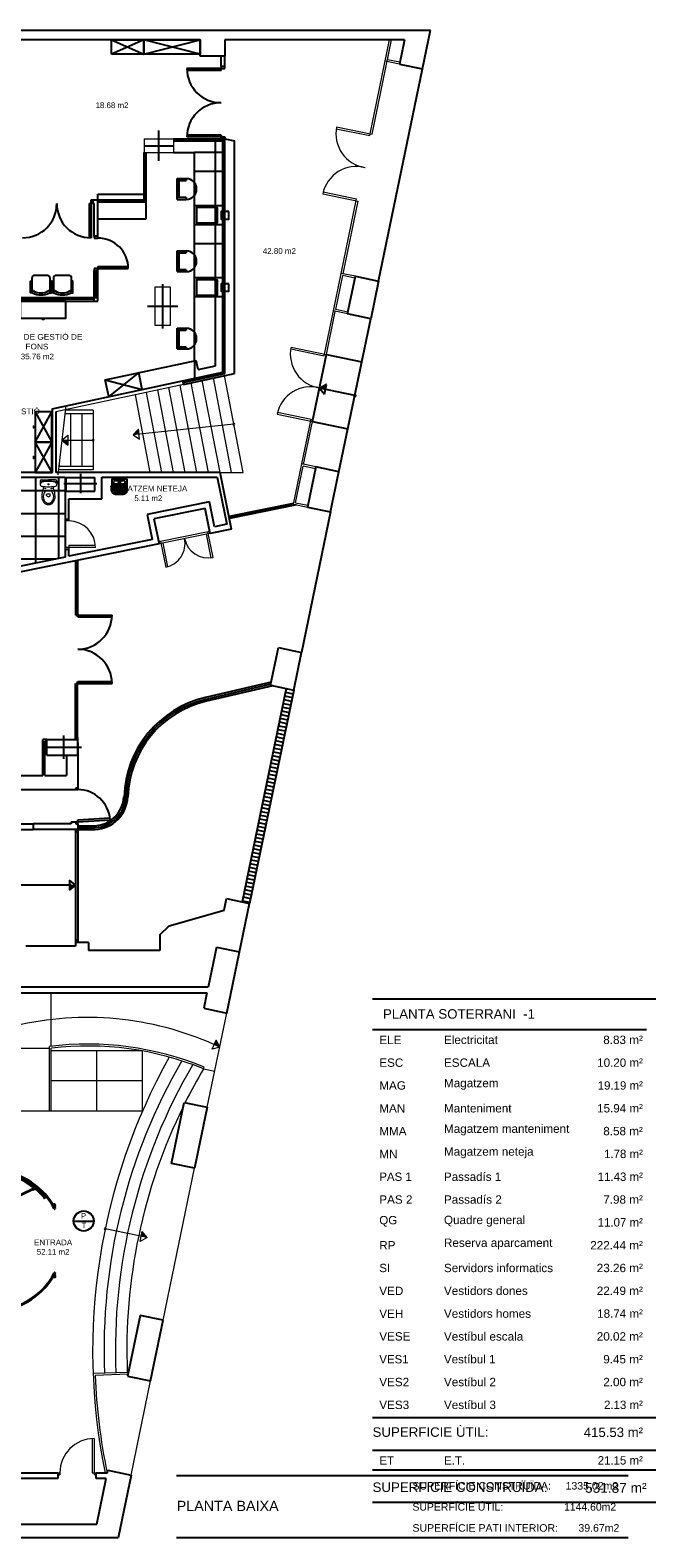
# Model space of a CAD drawing. Header units: metres. Extents: x -1 to 438, y -53 to 52.
# Tile 27 of 27: x 422 to 438, y 13 to 52. Entities that reach past the tile are written whole.
import ezdxf

# ---------------------------------------------------------------- set-up
doc = ezdxf.new("R2010")
doc.units = ezdxf.units.M
doc.linetypes.add('CONTINUA', pattern=[0])
for name, color, linetype, lineweight in [('PA SOSTRE ACTUAL', 7, 'CONTINUA', 25), ('PB MOBLES ACTUAL', 7, 'CONTINUA', 25), ('PB MURS ACTUAL', 7, 'CONTINUA', 25), ('PB TEXT ACTUAL', 7, 'CONTINUA', 25), ('PS-1 RESUM LOCALS', 7, 'CONTINUA', 25)]:
    doc.layers.add(name, color=color, linetype=linetype, lineweight=lineweight)
doc.styles.add('ARIAL', font='arial.ttf')
doc.styles.add('Century Gothic', font='txt')

# ---------------------------------------------------------------- blocks, each defined once
blk = doc.blocks.new('OBJETO_COMPLEJO_4')
at = {"layer": 'PB MURS ACTUAL', "linetype": 'CONTINUA', "lineweight": 13, "transparency": 33554687}
for start, end in [(90, 270), (270, 90)]:
    blk.add_arc((423.951, 20.964), 0.025, start, end, dxfattribs=at)
blk = doc.blocks.new('OBJETO_COMPLEJO_7')
at = {"layer": 'PB MURS ACTUAL', "linetype": 'CONTINUA', "lineweight": 13, "transparency": 33554687}
for start, end in [(90, 270), (270, 90)]:
    blk.add_arc((427.338, 42.131), 0.025, start, end, dxfattribs=at)
blk = doc.blocks.new('OBJETO_COMPLEJO_8')
at = {"layer": 'PB MURS ACTUAL', "linetype": 'CONTINUA', "lineweight": 13, "transparency": 33554687}
for start, end in [(90, 270), (270, 90)]:
    blk.add_arc((423.64, 41.71), 0.025, start, end, dxfattribs=at)
blk = doc.blocks.new('OBJETO_COMPLEJO_15')
at = {"layer": 'PB MURS ACTUAL', "linetype": 'CONTINUA', "transparency": 33554687}
for start, end in [(72.2796, 252.2796), (252.2796, 72.2796)]:
    blk.add_arc((430.517, 42.887), 0.025, start, end, dxfattribs=at)

msp = doc.modelspace()

# ---------------------------------------------------------------- linework, layer by layer
at = {"layer": 'PA SOSTRE ACTUAL', "transparency": 33554687}
for p, q in [((422.13, 38.478), (422.13, 40.735)), ((422.73, 38.6), (422.73, 40.735)), ((419.85, 40.385), (422.897, 40.385)), ((419.85, 39.785), (422.897, 39.785)), ((422.897, 39.585), (422.897, 38.885)), ((419.85, 39.185), (422.897, 39.185)), ((419.85, 38.585), (422.651, 38.585))]:
    msp.add_line(p, q, dxfattribs=at)
at = {"layer": 'PB MOBLES ACTUAL', "transparency": 33554687}
for p, q in [((424.97, 52.235), (424.12, 51.86)), ((424.12, 52.235), (424.97, 51.86)), ((426.45, 51.86), (424.97, 52.235)), ((424.97, 51.86), (426.45, 52.235)), ((426.85, 43.662), (426.85, 49.581)), ((425.75, 49.275), (426.3, 49.275)), ((426.3, 43.8), (426.3, 49.275)), ((423.76, 48.181), (424.98, 48.181)), ((423.76, 48.031), (423.76, 48.181)), ((425.03, 47.531), (425.03, 47.981)), ((423.76, 47.531), (425.03, 47.531)), ((423.953, 43.296), (426.342, 43.809)), ((426.394, 43.565), (426.342, 43.809)), ((426.394, 43.565), (426.85, 43.662)), ((424.048, 42.856), (423.953, 43.296)), ((423.953, 43.296), (424.928, 43.045)), ((424.833, 43.485), (424.048, 42.856)), ((424.928, 43.045), (424.833, 43.485)), ((422.108, 42.455), (422.545, 41.653)), ((422.108, 41.655), (422.545, 42.455)), ((422.558, 40.855), (422.108, 41.655)), ((422.545, 41.653), (422.108, 40.855))]:
    msp.add_line(p, q, dxfattribs=at)
at = {"layer": 'PB MOBLES ACTUAL', "linetype": 'CONTINUA', "transparency": 33554687}
for p, q in [((427.05, 49.275), (426.3, 49.275)), ((427.05, 48.775), (426.3, 48.775)), ((427.05, 47.875), (426.3, 47.875)), ((427.05, 47.375), (426.3, 47.375)), ((427.05, 46.875), (426.3, 46.875)), ((427.05, 45.975), (426.3, 45.975)), ((427.05, 45.475), (426.3, 45.475)), ((426.3, 43.8), (426.3, 43.34))]:
    msp.add_line(p, q, dxfattribs=at)
at = {"layer": 'PB MOBLES ACTUAL', "color": 180, "transparency": 33554687}
for p, q in [((425.845, 48.538), (426.085, 48.538)), ((425.846, 48.043), (425.846, 48.588)), ((425.846, 48.588), (426.085, 48.588)), ((425.896, 48.093), (425.895, 48.538)), ((426.085, 48.588), (426.085, 48.538)), ((426.086, 48.093), (425.846, 48.093)), ((425.846, 48.043), (426.085, 48.043)), ((426.086, 48.093), (426.086, 48.043)), ((425.845, 46.638), (426.085, 46.638)), ((425.846, 46.143), (425.846, 46.688)), ((425.846, 46.688), (426.085, 46.688)), ((425.896, 46.193), (425.895, 46.638)), ((426.085, 46.688), (426.085, 46.638)), ((426.086, 46.193), (425.846, 46.193)), ((425.846, 46.143), (426.085, 46.143)), ((426.086, 46.193), (426.086, 46.143)), ((425.845, 44.603), (426.085, 44.603)), ((425.846, 44.108), (425.846, 44.653)), ((425.846, 44.653), (426.085, 44.653)), ((425.896, 44.158), (425.895, 44.603)), ((426.085, 44.653), (426.085, 44.603)), ((426.086, 44.158), (425.846, 44.158)), ((425.846, 44.108), (426.085, 44.108)), ((426.086, 44.158), (426.086, 44.108)), ((422.558, 42.455), (422.108, 42.455)), ((422.545, 41.653), (422.545, 42.455)), ((422.558, 41.655), (422.108, 41.655)), ((422.545, 40.853), (422.545, 41.655))]:
    msp.add_line(p, q, dxfattribs=at)
at = {"layer": 'PB MOBLES ACTUAL', "color": 180, "linetype": 'CONTINUA', "transparency": 33554687}
for p, q in [((422.422, 46.043), (422.102, 46.043)), ((422.99, 46.043), (422.67, 46.043)), ((421.987, 45.793), (422.022, 45.793)), ((421.992, 45.893), (422.017, 45.893)), ((422.022, 45.963), (422.022, 45.61)), ((422.502, 45.61), (422.502, 45.963)), ((422.537, 45.793), (422.502, 45.793)), ((422.555, 45.793), (422.59, 45.793)), ((422.56, 45.893), (422.585, 45.893)), ((422.59, 45.963), (422.59, 45.61)), ((423.07, 45.61), (423.07, 45.963)), ((423.105, 45.793), (423.07, 45.793))]:
    msp.add_line(p, q, dxfattribs=at)
at = {"layer": 'PB MOBLES ACTUAL', "linetype": 'CONTINUA', "transparency": 33554687}
for points in [[(424.12, 51.86), (424.12, 52.235), (424.97, 52.235), (424.97, 51.86), (424.12, 51.86)], [(424.97, 51.86), (424.97, 52.235), (426.45, 52.235), (426.45, 51.86), (424.97, 51.86)]]:
    msp.add_lwpolyline(points, close=True, dxfattribs=at)
at = {"layer": 'PB MOBLES ACTUAL', "transparency": 33554687}
for points in [[(426.85, 47.825), (426.35, 47.825), (426.35, 47.425), (426.85, 47.425)], [(426.85, 45.925), (426.35, 45.925), (426.35, 45.525), (426.85, 45.525)]]:
    msp.add_lwpolyline(points, dxfattribs=at)
at = {"layer": 'PB MOBLES ACTUAL', "linetype": 'CONTINUA', "transparency": 33554687}
for points in [[(426.85, 47.825), (426.9, 47.825), (426.9, 47.425), (426.85, 47.425)], [(426.85, 45.925), (426.9, 45.925), (426.9, 45.525), (426.85, 45.525)]]:
    msp.add_lwpolyline(points, dxfattribs=at)
at = {"layer": 'PB MOBLES ACTUAL', "transparency": 33554687}
for points in [[(427.2, 47.725), (427, 47.725), (427, 47.525), (427.2, 47.525), (427.2, 47.725)], [(427.2, 45.825), (427, 45.825), (427, 45.625), (427.2, 45.625), (427.2, 45.825)]]:
    msp.add_lwpolyline(points, close=True, dxfattribs=at)
at = {"layer": 'PB MOBLES ACTUAL', "color": 180, "linetype": 'CONTINUA', "transparency": 33554687}
for points in [[(422.037, 45.583), (421.987, 45.583), (421.987, 45.793), (421.987, 45.893), (422.022, 45.893)], [(422.486, 45.583), (422.537, 45.583), (422.537, 45.793), (422.537, 45.893), (422.502, 45.893)], [(422.606, 45.583), (422.555, 45.583), (422.555, 45.793), (422.555, 45.893), (422.59, 45.893)], [(423.055, 45.583), (423.105, 45.583), (423.105, 45.793), (423.105, 45.893), (423.07, 45.893)]]:
    msp.add_lwpolyline(points, dxfattribs=at)
at = {"layer": 'PB MOBLES ACTUAL', "color": 180, "transparency": 33554687}
for points in [[(421.72, 44.915), (422.92, 44.915), (422.92, 45.365), (421.72, 45.365), (421.72, 44.915)], [(422.32, 44.915), (422.295, 44.89), (422.345, 44.89), (422.32, 44.915)], [(422.108, 42.455), (422.108, 41.655), (422.558, 41.655), (422.558, 42.455), (422.108, 42.455)], [(422.095, 42.055), (422.07, 42.08), (422.07, 42.03), (422.095, 42.055)], [(422.108, 41.655), (422.108, 40.855), (422.558, 40.855), (422.558, 41.655), (422.108, 41.655)], [(422.095, 41.255), (422.07, 41.28), (422.07, 41.23), (422.095, 41.255)]]:
    msp.add_lwpolyline(points, close=True, dxfattribs=at)
for centre in [(426.086, 48.315), (426.086, 46.415), (426.086, 44.381)]:
    msp.add_arc(centre, 0.272, 270, 89.9992, dxfattribs=at)
at = {"layer": 'PB MOBLES ACTUAL', "color": 180, "linetype": 'CONTINUA', "transparency": 33554687}
for centre, radius, start, end in [((422.102, 45.963), 0.08, 90, 180), ((422.422, 45.963), 0.08, 0, 90), ((422.67, 45.963), 0.08, 90, 180), ((422.99, 45.963), 0.08, 0, 90), ((422.052, 45.61), 0.03, 57.334, 241.1475), ((422.262, 45.979), 0.395, 240.6158, 299.3842), ((422.472, 45.61), 0.03, 298.8525, 122.666), ((422.62, 45.61), 0.03, 57.334, 241.1475), ((422.83, 45.979), 0.395, 240.6158, 299.3842), ((423.04, 45.61), 0.03, 298.8525, 122.666), ((422.262, 46.004), 0.476, 241.8933, 298.1067), ((422.83, 46.004), 0.476, 241.8933, 298.1067)]:
    msp.add_arc(centre, radius, start, end, dxfattribs=at)
at = {"layer": 'PB MURS ACTUAL', "transparency": 33554687}
for p, q in [((391.147, 52.493), (432.507, 52.493)), ((432.296, 51.475), (432.507, 52.493)), ((426.45, 52.235), (420.45, 52.235)), ((426.45, 51.805), (426.45, 52.235)), ((431.821, 52.235), (427.1, 52.235)), ((427.1, 52.235), (427.1, 51.805)), ((431.821, 52.235), (431.689, 51.601)), ((427.1, 51.805), (426.45, 51.805)), ((427, 51.535), (427, 51.8)), ((427.1, 51.535), (427.1, 51.8)), ((431.689, 51.601), (432.296, 51.475)), ((427, 51.485), (426.1, 51.485)), ((427, 51.435), (426.101, 51.435)), ((427.1, 51.535), (427, 51.535)), ((427, 51.535), (427, 51.485)), ((427, 51.435), (427, 51.485)), ((427, 51.485), (427.1, 51.485)), ((427.1, 51.485), (427.1, 51.535)), ((431.14, 45.893), (432.296, 51.475)), ((425.75, 49.635), (427.1, 49.635)), ((425.75, 49.61), (427.075, 49.61)), ((425.75, 49.585), (427.05, 49.585)), ((427, 49.685), (426.1, 49.685)), ((427, 49.735), (426.101, 49.735)), ((427, 49.735), (427, 49.685)), ((427, 49.635), (427, 49.685)), ((427, 49.685), (427.1, 49.685)), ((427.05, 43.501), (427.05, 49.585)), ((427.075, 43.481), (427.075, 49.61)), ((427.1, 49.685), (427.1, 49.635)), ((427.1, 43.461), (427.1, 49.635)), ((427.1, 49.635), (427.35, 49.581)), ((427.35, 43.463), (427.35, 49.581)), ((424.98, 48.031), (424.98, 49.275)), ((425.005, 48.006), (425.005, 49.275)), ((425.03, 47.981), (425.03, 49.275)), ((423.58, 48.031), (423.63, 48.031)), ((423.58, 47.931), (423.58, 48.031)), ((423.63, 48.031), (424.98, 48.031)), ((423.63, 48.031), (423.63, 47.931)), ((423.76, 47.075), (423.76, 48.031)), ((423.76, 48.006), (425.005, 48.006)), ((423.76, 47.981), (425.03, 47.981)), ((423.53, 47.931), (423.53, 47.032)), ((423.53, 47.931), (423.58, 47.931)), ((423.58, 47.931), (423.58, 47.031)), ((423.63, 47.931), (423.58, 47.931)), ((423.66, 47.931), (423.63, 47.931)), ((423.66, 47.075), (423.66, 47.931)), ((423.66, 47.075), (423.66, 47.025)), ((423.76, 47.075), (423.66, 47.075)), ((423.66, 47.025), (423.76, 47.025)), ((423.76, 47.025), (423.76, 47.075)), ((423.66, 46.225), (423.66, 46.175)), ((423.76, 46.225), (423.66, 46.225)), ((423.66, 45.365), (423.66, 46.175)), ((423.66, 46.175), (423.76, 46.175)), ((423.71, 46.175), (423.71, 45.465)), ((423.76, 46.275), (423.76, 46.225)), ((423.76, 46.275), (424.558, 46.275)), ((423.76, 46.225), (424.56, 46.225)), ((423.76, 46.175), (423.76, 46.225)), ((423.76, 45.365), (423.76, 46.175)), ((430.328, 45.03), (430.533, 46.019)), ((430.533, 46.019), (431.14, 45.893)), ((431.14, 45.893), (430.935, 44.904)), ((420.93, 45.465), (423.76, 45.465)), ((420.93, 45.365), (423.76, 45.365)), ((422.317, 45.415), (420.98, 45.415)), ((422.317, 45.465), (422.317, 45.365)), ((422.367, 45.465), (422.367, 45.365)), ((423.66, 45.415), (422.367, 45.415)), ((430.101, 40.88), (430.935, 44.904)), ((430.935, 44.904), (430.328, 45.03)), ((429.405, 42.204), (429.77, 43.966)), ((429.77, 43.966), (430.7, 43.773)), ((422.558, 42.535), (425.989, 43.273)), ((425.989, 43.273), (427.05, 43.501)), ((425.989, 43.273), (426.01, 43.175)), ((425.994, 43.248), (427.075, 43.481)), ((425.999, 43.224), (427.1, 43.461)), ((426.01, 43.175), (427.35, 43.463)), ((422.558, 42.535), (422.558, 40.855)), ((422.658, 42.455), (422.658, 40.855)), ((429.405, 42.204), (430.335, 42.011)), ((422.558, 40.855), (419.23, 40.855)), ((426.972, 40.855), (422.658, 40.855)), ((427.276, 39.372), (426.975, 40.855)), ((429.494, 41.006), (429.274, 39.948)), ((430.101, 40.88), (429.494, 41.006)), ((429.882, 39.822), (430.101, 40.88)), ((419.85, 40.735), (422.897, 40.735)), ((422.897, 40.735), (422.897, 39.635)), ((422.922, 40.366), (422.922, 40.726)), ((422.922, 40.726), (423.682, 40.726)), ((423.682, 40.366), (423.682, 40.726)), ((423.867, 40.165), (423.867, 40.735)), ((423.867, 40.735), (426.897, 40.735)), ((426.897, 40.735), (427.148, 39.499)), ((422.922, 40.366), (423.682, 40.366)), ((422.997, 39.635), (422.997, 40.165)), ((422.997, 40.165), (423.867, 40.165)), ((426.695, 40.091), (425.059, 39.758)), ((426.829, 39.434), (426.695, 40.091)), ((425.059, 39.758), (425.192, 39.101)), ((426.578, 39.914), (425.236, 39.641)), ((426.712, 39.257), (426.578, 39.914)), ((428.906, 40.043), (427.21, 39.698)), ((428.985, 40.008), (427.22, 39.649)), ((427.269, 39.659), (427.259, 39.708)), ((428.855, 40.007), (427.264, 39.684)), ((428.85, 40.032), (428.86, 39.983)), ((429.882, 39.822), (429.116, 36.127)), ((429.274, 39.948), (429.882, 39.822)), ((422.897, 39.635), (422.997, 39.635)), ((425.236, 39.641), (425.369, 38.984)), ((427.276, 39.372), (426.712, 39.257)), ((427.148, 39.499), (426.829, 39.434)), ((425.369, 38.984), (417.538, 37.391)), ((425.192, 39.101), (422.997, 38.655)), ((422.897, 38.635), (419.85, 38.015)), ((422.897, 38.86), (422.897, 38.635)), ((422.997, 38.835), (422.897, 38.835)), ((422.997, 38.655), (422.997, 38.835)), ((423.182, 37.11), (423.182, 38.539)), ((423.232, 37.06), (423.232, 38.55)), ((423.182, 37.11), (424.132, 37.11)), ((423.232, 37.06), (424.132, 37.06)), ((428.304, 35.264), (428.509, 36.253)), ((428.509, 36.253), (429.116, 36.127)), ((428.911, 35.138), (429.116, 36.127)), ((423.172, 33.839), (423.172, 35.31)), ((423.182, 35.31), (424.132, 35.31)), ((423.222, 33.889), (423.222, 35.36)), ((423.232, 35.36), (424.132, 35.36)), ((428.32, 35.345), (426.59, 34.941)), ((428.309, 35.291), (426.601, 34.892)), ((428.363, 35.252), (426.613, 34.843)), ((428.715, 35.179), (427.552, 29.568)), ((428.911, 35.138), (427.748, 29.527)), ((428.304, 35.264), (428.911, 35.138)), ((428.674, 34.983), (428.87, 34.942)), ((428.695, 35.081), (428.89, 35.04)), ((428.593, 34.591), (428.789, 34.551)), ((428.613, 34.689), (428.809, 34.649)), ((428.634, 34.787), (428.83, 34.747)), ((428.654, 34.885), (428.85, 34.844)), ((428.512, 34.2), (428.708, 34.159)), ((428.532, 34.298), (428.728, 34.257)), ((428.553, 34.395), (428.748, 34.355)), ((428.573, 34.493), (428.769, 34.453)), ((422.312, 32.889), (422.312, 33.839)), ((422.422, 33.839), (422.312, 33.839)), ((422.362, 32.889), (422.362, 33.789)), ((422.422, 33.789), (422.362, 33.789)), ((422.422, 33.839), (423.232, 33.839)), ((422.422, 33.429), (422.422, 33.839)), ((423.172, 33.889), (423.232, 33.889)), ((423.232, 33.839), (423.232, 33.889)), ((423.232, 33.429), (423.232, 33.839)), ((423.232, 33.746), (423.232, 32.57)), ((428.411, 33.71), (428.606, 33.669)), ((428.431, 33.808), (428.627, 33.767)), ((428.451, 33.906), (428.647, 33.865)), ((428.471, 34.004), (428.667, 33.963)), ((428.492, 34.102), (428.688, 34.061)), ((422.422, 33.429), (423.232, 33.429)), ((422.932, 33.429), (422.932, 32.889)), ((428.329, 33.318), (428.525, 33.278)), ((428.35, 33.416), (428.546, 33.376)), ((428.37, 33.514), (428.566, 33.474)), ((428.39, 33.612), (428.586, 33.572)), ((428.248, 32.927), (428.444, 32.886)), ((428.268, 33.025), (428.464, 32.984)), ((428.289, 33.122), (428.485, 33.082)), ((428.309, 33.22), (428.505, 33.18)), ((414.046, 32.52), (423.182, 32.52)), ((416.852, 32.889), (422.312, 32.889)), ((422.362, 32.889), (422.932, 32.889)), ((423.182, 32.57), (423.232, 32.57)), ((423.182, 32.57), (423.182, 32.52)), ((423.182, 32.52), (423.232, 32.52)), ((423.232, 32.57), (423.232, 32.52)), ((428.167, 32.535), (428.363, 32.494)), ((428.187, 32.633), (428.383, 32.592)), ((428.208, 32.731), (428.403, 32.69)), ((428.228, 32.829), (428.424, 32.788)), ((428.086, 32.143), (428.282, 32.103)), ((428.106, 32.241), (428.302, 32.201)), ((428.126, 32.339), (428.322, 32.299)), ((428.147, 32.437), (428.343, 32.396)), ((423.229, 31.72), (424.077, 31.774)), ((423.232, 31.67), (424.081, 31.724)), ((428.005, 31.752), (428.201, 31.711)), ((428.025, 31.85), (428.221, 31.809)), ((428.045, 31.947), (428.241, 31.907)), ((428.066, 32.045), (428.261, 32.005)), ((416.998, 31.62), (422.058, 31.62)), ((416.998, 31.47), (422.058, 31.47)), ((422.058, 31.62), (422.058, 31.47)), ((423.058, 31.62), (422.058, 31.62)), ((423.232, 31.47), (422.058, 31.47)), ((423.058, 31.67), (423.058, 31.62)), ((423.058, 31.67), (423.182, 31.67)), ((423.172, 31.47), (423.172, 28.5)), ((423.232, 31.41), (423.172, 31.41)), ((423.182, 31.67), (423.182, 31.62)), ((423.182, 31.67), (423.232, 31.67)), ((423.182, 31.62), (423.232, 31.62)), ((423.232, 31.67), (423.229, 31.72)), ((423.232, 31.62), (423.232, 31.67)), ((423.232, 31.62), (423.232, 31.47)), ((423.232, 31.57), (423.69, 31.57)), ((423.232, 31.52), (423.69, 31.52)), ((423.232, 31.47), (423.232, 28.5)), ((423.232, 31.47), (423.69, 31.47)), ((427.924, 31.36), (428.119, 31.319)), ((427.944, 31.458), (428.14, 31.417)), ((427.964, 31.556), (428.16, 31.515)), ((427.984, 31.654), (428.18, 31.613)), ((427.842, 30.968), (428.038, 30.928)), ((427.863, 31.066), (428.058, 31.026)), ((427.883, 31.164), (428.079, 31.124)), ((427.903, 31.262), (428.099, 31.221)), ((427.761, 30.577), (427.957, 30.536)), ((427.781, 30.675), (427.977, 30.634)), ((427.802, 30.772), (427.998, 30.732)), ((427.822, 30.87), (428.018, 30.83)), ((423.011, 30.139), (423.013, 29.879)), ((427.68, 30.185), (427.876, 30.144)), ((427.7, 30.283), (427.896, 30.242)), ((427.721, 30.381), (427.916, 30.34)), ((427.741, 30.479), (427.937, 30.438)), ((423.061, 30.01), (410.086, 30.01)), ((427.599, 29.793), (427.795, 29.753)), ((427.619, 29.891), (427.815, 29.851)), ((427.639, 29.989), (427.835, 29.948)), ((427.66, 30.087), (427.856, 30.046)), ((425.631, 28.94), (427.078, 29.35)), ((427.078, 29.35), (427.141, 29.653)), ((427.141, 29.653), (427.748, 29.527)), ((427.15, 26.643), (427.748, 29.527)), ((427.558, 29.597), (427.754, 29.557)), ((427.579, 29.695), (427.774, 29.655)), ((423.232, 28.56), (423.172, 28.56)), ((425.391, 28.7), (425.631, 28.94)), ((425.391, 28.7), (425.391, 28.29)), ((423.172, 28.401), (421.866, 28.401)), ((423.512, 28.5), (423.172, 28.5)), ((423.172, 28.5), (423.172, 28.401)), ((423.512, 28.5), (423.512, 28.29)), ((425.391, 28.29), (423.512, 28.29)), ((426.876, 28.375), (426.658, 27.321)), ((426.876, 28.375), (427.483, 28.249)), ((426.658, 27.321), (421.286, 27.321)), ((421.356, 27.171), (426.626, 27.171)), ((426.626, 27.171), (426.543, 26.769)), ((426.543, 26.769), (427.15, 26.643)), ((425.697, 22.686), (426.03, 24.292)), ((426.03, 24.292), (426.637, 24.166)), ((426.637, 24.166), (426.304, 22.56)), ((426.304, 22.56), (425.697, 22.686)), ((424.869, 18.691), (424.538, 17.095)), ((425.476, 18.565), (424.869, 18.691)), ((425.145, 16.969), (425.476, 18.565)), ((424.538, 17.095), (425.145, 16.969)), ((422.711, 14.401), (421.097, 14.401)), ((421.19, 14.551), (422.711, 14.551)), ((422.711, 14.551), (422.711, 14.401)), ((423.711, 14.401), (423.711, 14.551)), ((423.711, 14.551), (424.011, 14.551)), ((423.98, 14.401), (423.711, 14.401)), ((423.731, 13.201), (423.98, 14.401)), ((424.011, 14.551), (424.025, 14.618)), ((424.025, 14.618), (424.632, 14.492)), ((424.632, 14.492), (424.29, 12.84)), ((417.816, 13.201), (423.731, 13.201)), ((424.29, 12.84), (391.147, 12.84))]:
    msp.add_line(p, q, dxfattribs=at)
at = {"layer": 'PB MURS ACTUAL', "linetype": 'CONTINUA', "lineweight": 13, "transparency": 33554687}
for p, q in [((430.911, 49.719), (431.433, 52.235)), ((430.97, 49.758), (431.484, 52.235)), ((431.376, 51.716), (431.484, 52.235)), ((431.689, 51.601), (431.317, 51.678)), ((431.699, 51.65), (431.376, 51.716)), ((424.98, 49.635), (425.75, 49.635)), ((424.98, 49.635), (424.98, 49.275)), ((425.75, 49.635), (425.75, 49.275)), ((430.031, 49.902), (430.911, 49.719)), ((430.04, 49.951), (430.97, 49.758)), ((424.98, 49.275), (425.75, 49.275)), ((429.675, 48.188), (430.605, 47.996)), ((429.686, 48.237), (430.566, 48.055)), ((430.16, 46.096), (430.566, 48.055)), ((430.209, 46.086), (430.605, 47.996)), ((429.956, 45.107), (430.16, 46.096)), ((430.015, 45.146), (430.199, 46.037)), ((430.533, 46.019), (430.16, 46.096)), ((430.522, 45.97), (430.199, 46.037)), ((429.711, 43.927), (429.956, 45.107)), ((429.77, 43.966), (430.004, 45.097)), ((430.328, 45.03), (429.956, 45.107)), ((430.338, 45.079), (430.015, 45.146)), ((428.831, 44.11), (429.711, 43.927)), ((428.84, 44.159), (429.77, 43.966)), ((426.972, 40.855), (426.507, 43.282)), ((427.277, 40.855), (426.8, 43.345)), ((427.583, 40.855), (427.094, 43.408)), ((426.01, 43.175), (422.658, 42.455)), ((425.139, 40.855), (424.747, 42.904)), ((425.445, 40.855), (425.04, 42.967)), ((425.75, 40.855), (425.334, 43.03)), ((426.056, 40.855), (425.627, 43.093)), ((426.361, 40.855), (425.92, 43.156)), ((426.667, 40.855), (426.214, 43.219)), ((422.918, 42.619), (422.703, 40.802)), ((423.64, 42.495), (422.903, 42.495)), ((423.64, 42.495), (423.64, 40.925)), ((428.486, 42.445), (429.366, 42.263)), ((423.64, 42.405), (422.892, 42.405)), ((423.04, 42.405), (423.04, 41.015)), ((423.34, 42.405), (423.34, 41.015)), ((427.338, 42.131), (424.684, 41.852)), ((428.475, 42.396), (429.405, 42.204)), ((429.121, 41.083), (429.366, 42.263)), ((429.17, 41.073), (429.405, 42.204)), ((422.808, 41.71), (422.97, 41.838)), ((422.808, 41.71), (423.64, 41.71)), ((422.808, 41.71), (422.968, 41.578)), ((422.97, 41.838), (422.968, 41.578)), ((424.684, 41.852), (424.83, 41.998)), ((424.684, 41.852), (424.857, 41.739)), ((424.857, 41.739), (424.83, 41.998)), ((423.64, 40.925), (422.718, 40.925)), ((423.64, 41.015), (422.728, 41.015)), ((422.74, 41.113), (422.74, 41.015)), ((426.975, 40.855), (427.583, 40.855)), ((428.902, 40.025), (429.121, 41.083)), ((428.961, 40.064), (429.16, 41.024)), ((429.494, 41.006), (429.121, 41.083)), ((429.483, 40.957), (429.16, 41.024)), ((422.239, 40.63), (422.239, 40.559)), ((422.279, 40.67), (422.461, 40.67)), ((422.461, 40.63), (422.45, 40.63)), ((422.644, 40.67), (422.461, 40.67)), ((422.461, 40.63), (422.472, 40.63)), ((422.684, 40.63), (422.684, 40.559)), ((422.413, 40.257), (422.413, 40.277)), ((422.509, 40.257), (422.509, 40.277)), ((428.961, 40.064), (429.285, 39.997)), ((428.902, 40.025), (429.274, 39.948)), ((422.897, 39.585), (422.897, 39.635)), ((422.997, 39.585), (422.897, 39.585)), ((422.997, 39.635), (422.997, 39.585)), ((426.702, 39.306), (425.359, 39.033)), ((426.789, 38.625), (426.653, 39.297)), ((426.712, 39.257), (426.663, 39.248)), ((423.697, 38.885), (422.897, 38.885)), ((422.897, 38.835), (422.897, 38.885)), ((423.697, 38.935), (422.997, 38.935)), ((422.997, 38.935), (422.997, 38.835)), ((425.418, 38.994), (425.369, 38.984)), ((425.408, 39.043), (425.545, 38.372)), ((426.663, 39.248), (425.418, 38.994)), ((425.467, 39.004), (425.594, 38.382)), ((426.74, 38.615), (426.614, 39.238)), ((422.536, 25.771), (422.536, 27.171)), ((426.637, 24.166), (427.15, 26.643)), ((426.765, 25.689), (426.868, 25.927)), ((426.964, 25.744), (426.868, 25.927)), ((421.356, 25.721), (422.486, 25.721)), ((422.486, 24.071), (422.486, 25.765)), ((422.536, 24.071), (422.536, 25.721)), ((424.937, 25.645), (422.536, 25.645)), ((423.737, 24.071), (423.737, 25.645)), ((424.937, 24.071), (424.937, 25.645)), ((426.964, 25.744), (426.765, 25.689)), ((426.54, 25.177), (426.559, 25.223)), ((426.54, 25.177), (426.834, 25.116)), ((424.937, 24.858), (422.536, 24.858)), ((421.356, 24.071), (422.536, 24.071)), ((422.536, 24.071), (424.937, 24.071)), ((425.476, 18.565), (426.304, 22.56)), ((425.056, 20.735), (423.951, 20.964)), ((424.874, 20.638), (424.923, 20.893)), ((425.056, 20.735), (424.874, 20.638)), ((425.056, 20.735), (424.923, 20.893)), ((424.559, 17.193), (423.635, 17.158)), ((424.561, 17.143), (423.687, 17.109)), ((424.632, 14.492), (425.145, 16.969)), ((423.611, 15.449), (423.611, 14.551)), ((423.661, 15.451), (423.661, 14.501)), ((422.711, 14.551), (422.761, 14.551)), ((422.711, 14.501), (422.761, 14.501)), ((422.761, 14.551), (422.761, 14.501)), ((423.611, 14.551), (423.711, 14.551)), ((423.711, 14.501), (423.661, 14.501))]:
    msp.add_line(p, q, dxfattribs=at)
at = {"layer": 'PB MURS ACTUAL', "color": 180, "linetype": 'CONTINUA', "transparency": 33554687}
for p, q in [((425.365, 49.055), (425.365, 49.855)), ((424.965, 49.455), (425.765, 49.455)), ((425.465, 44.643), (425.465, 45.809)), ((425.065, 45.235), (425.865, 45.235)), ((422.867, 40.571), (423.737, 40.571)), ((423.302, 40.826), (423.302, 40.316)), ((422.852, 33.939), (422.852, 33.329)), ((422.322, 33.634), (423.332, 33.634))]:
    msp.add_line(p, q, dxfattribs=at)
at = {"layer": 'PB MURS ACTUAL', "linetype": 'CONTINUA', "transparency": 33554687}
for p, q in [((429.587, 43.081), (429.77, 43.176)), ((429.587, 43.081), (429.717, 42.921)), ((430.517, 42.887), (429.587, 43.081)), ((429.717, 42.921), (429.77, 43.176)), ((423.172, 30.01), (423.011, 30.139)), ((423.172, 30.01), (423.013, 29.879))]:
    msp.add_line(p, q, dxfattribs=at)
at = {"layer": 'PB MURS ACTUAL', "color": 180, "transparency": 33554687}
for p, q in [((424.124, 40.694), (424.525, 40.694)), ((424.124, 40.694), (424.124, 40.378)), ((424.169, 40.599), (424.169, 40.383)), ((424.198, 40.559), (424.198, 40.378)), ((424.198, 40.559), (424.449, 40.559)), ((424.198, 40.529), (424.449, 40.529)), ((424.198, 40.499), (424.449, 40.499)), ((424.198, 40.469), (424.449, 40.469)), ((424.219, 40.649), (424.43, 40.649)), ((424.449, 40.559), (424.449, 40.378)), ((424.48, 40.599), (424.48, 40.383)), ((424.525, 40.694), (424.525, 40.378)), ((424.198, 40.439), (424.449, 40.439)), ((424.198, 40.408), (424.449, 40.408)), ((424.198, 40.378), (424.449, 40.378)), ((424.214, 40.288), (424.435, 40.288)), ((424.219, 40.333), (424.43, 40.333)), ((422.035, 22.01), (421.097, 21.562)), ((422.045, 21.99), (421.107, 21.542)), ((422.082, 22.035), (422.034, 22.012)), ((422.034, 22.012), (422.046, 21.988)), ((422.094, 22.011), (422.046, 21.988)), ((422.075, 22.043), (422.099, 22.073)), ((422.075, 22.043), (422.11, 22.015)), ((422.082, 22.035), (422.094, 22.011)), ((422.099, 22.073), (422.134, 22.044)), ((422.11, 22.015), (422.134, 22.044)), ((422.328, 21.802), (422.357, 21.827)), ((422.357, 21.827), (422.386, 21.792)), ((422.328, 21.802), (422.357, 21.768)), ((422.357, 21.768), (422.386, 21.792)), ((422.625, 21.625), (422.559, 21.585)), ((422.652, 21.579), (422.584, 21.541)), ((422.635, 21.49), (422.63, 21.487)), ((422.625, 19.677), (422.559, 19.717)), ((422.652, 19.723), (422.584, 19.761)), ((422.635, 19.813), (422.63, 19.815))]:
    msp.add_line(p, q, dxfattribs=at)
at = {"layer": 'PB MURS ACTUAL', "color": 7, "linetype": 'CONTINUA', "lineweight": 25, "transparency": 33554687}
msp.add_line((423.123, 21.173), (423.651, 21.173), dxfattribs=at)
at = {"layer": 'PB MURS ACTUAL', "color": 52, "transparency": 33554687}
for p, q in [((425.832, 14.476), (437.702, 14.476)), ((425.832, 12.847), (437.702, 12.847))]:
    msp.add_line(p, q, dxfattribs=at)
at = {"layer": 'PB MURS ACTUAL', "linetype": 'CONTINUA', "lineweight": 13, "transparency": 33554687}
msp.add_lwpolyline([(425.67, 44.735), (425.67, 45.735), (425.26, 45.735), (425.26, 44.735), (425.67, 44.735)], close=True, dxfattribs=at)
for centre, radius in [((422.381, 40.44), 0.0075), ((422.461, 40.548), 0.0135), ((422.541, 40.44), 0.0075)]:
    msp.add_circle(centre, radius, dxfattribs=at)
at = {"layer": 'PB MURS ACTUAL', "color": 180, "transparency": 33554687}
msp.add_circle((424.327, 40.596), 0.0213, dxfattribs=at)
at = {"layer": 'PB MURS ACTUAL', "color": 7, "linetype": 'CONTINUA', "lineweight": 25, "transparency": 33554687}
msp.add_circle((423.387, 21.173), 0.264, dxfattribs=at)
at = {"layer": 'PB MURS ACTUAL', "transparency": 33554687}
for centre, radius, start, end in [((427, 51.485), 0.9, 180, 270), ((427, 49.685), 0.9, 90, 180), ((421.78, 47.931), 0.9, 270, 0), ((423.58, 47.931), 0.9, 180, 270), ((423.76, 46.225), 0.8, 0, 90), ((423.232, 37.11), 0.9, 270, 0), ((423.232, 35.31), 0.9, 0, 90), ((427.221, 32.238), 2.775, 103.1388, 178.0402), ((427.221, 32.238), 2.725, 103.1388, 178.0402), ((427.221, 32.238), 2.675, 103.1388, 178.0402), ((423.232, 31.67), 0.85, 3.6438, 90), ((423.641, 32.375), 0.807, 273.2789, 356.9434), ((423.641, 32.375), 0.907, 273.0906, 357.1134), ((423.641, 32.375), 0.857, 273.2789, 356.9434), ((422.833, 38.132), 8.139, 271.2603, 272.2995), ((422.833, 38.132), 8.149, 271.2593, 272.2068), ((422.833, 38.132), 8.159, 271.2583, 272.1144), ((422.833, 38.132), 8.169, 271.2573, 272.0224), ((422.833, 38.132), 8.179, 271.2563, 271.9309), ((422.833, 38.132), 8.189, 271.2553, 271.8398), ((422.833, 38.132), 8.199, 271.2542, 271.7491), ((422.833, 38.132), 8.209, 271.2532, 271.6588), ((422.833, 38.132), 8.219, 271.2522, 271.5689), ((422.833, 38.132), 8.229, 271.2512, 271.4794), ((422.833, 38.132), 8.239, 271.2502, 271.3903), ((422.833, 38.132), 8.249, 271.2492, 271.3016)]:
    msp.add_arc(centre, radius, start, end, dxfattribs=at)
at = {"layer": 'PB MURS ACTUAL', "linetype": 'CONTINUA', "lineweight": 13, "transparency": 33554687}
for centre, radius, start, end in [((430.921, 49.768), 0.9, 168.292, 261.4765), ((430.556, 48.006), 0.9, 75.1072, 168.2918), ((429.721, 43.976), 0.9, 168.292, 261.4765), ((429.356, 42.214), 0.9, 75.1072, 168.2918), ((423.148, 49.832), 8.139, 267.7005, 268.7396), ((423.148, 49.832), 8.149, 267.7932, 268.7407), ((423.148, 49.832), 8.159, 267.8856, 268.7417), ((423.148, 49.832), 8.169, 267.9776, 268.7427), ((423.148, 49.832), 8.179, 268.0691, 268.7437), ((423.148, 49.832), 8.189, 268.1602, 268.7447), ((423.148, 49.832), 8.199, 268.2509, 268.7458), ((425.813, 33.801), 8.139, 96.8468, 97.886), ((425.813, 33.801), 8.149, 96.8458, 97.7932), ((425.813, 33.801), 8.159, 96.8448, 97.7009), ((425.813, 33.801), 8.169, 96.8438, 97.6089), ((425.813, 33.801), 8.179, 96.8428, 97.5174), ((425.813, 33.801), 8.189, 96.8417, 97.4263), ((425.813, 33.801), 8.199, 96.8407, 97.3356), ((425.813, 33.801), 8.209, 96.8397, 97.2453), ((425.813, 33.801), 8.219, 96.8387, 97.1554), ((425.813, 33.801), 8.229, 96.8377, 97.0659), ((425.813, 33.801), 8.239, 96.8367, 96.9768), ((425.813, 33.801), 8.249, 96.8357, 96.8881), ((423.148, 49.832), 8.209, 268.3412, 268.7468), ((423.148, 49.832), 8.219, 268.4311, 268.7478), ((423.148, 49.832), 8.229, 268.5206, 268.7488), ((423.148, 49.832), 8.239, 268.6097, 268.7498), ((423.148, 49.832), 8.249, 268.6984, 268.7508), ((422.279, 40.63), 0.04, 90, 180), ((422.303, 40.559), 0.064, 180, 263.2069), ((422.302, 40.581), 0.04, 96.2719, 180), ((422.301, 40.574), 0.04, 96.2141, 169.7571), ((422.461, 41.889), 1.404, 263.2069, 270), ((422.461, 39.13), 1.5, 90, 96.2719), ((422.461, 39.13), 1.493, 90, 96.3305), ((424.747, 39.821), 2.5, 164.456, 168.4256), ((422.461, 39.13), 1.5, 83.7281, 90), ((422.461, 39.13), 1.493, 83.6694, 90), ((422.461, 41.889), 1.404, 270, 276.7931), ((420.175, 39.821), 2.5, 11.5744, 15.544), ((422.621, 40.581), 0.04, 360, 83.7281), ((422.621, 40.574), 0.04, 10.2428, 83.7858), ((422.62, 40.559), 0.064, 276.7931, 360), ((422.644, 40.63), 0.04, 360, 90), ((422.884, 40.194), 0.6, 167.7093, 175.6206), ((422.546, 40.23), 0.26, 177.6971, 218.7131), ((422.54, 40.219), 0.216, 168.3804, 209.1161), ((422.573, 40.212), 0.25, 152.5973, 168.3804), ((422.461, 40.175), 0.16, 222.4362, 270), ((422.454, 40.274), 0.116, 96.2419, 152.5973), ((422.461, 40.175), 0.126, 209.1161, 270), ((422.428, 40.277), 0.015, 96.6491, 180), ((422.443, 40.257), 0.03, 180, 233.1301), ((422.461, 40.281), 0.06, 233.1301, 270), ((422.461, 39.994), 0.3, 90, 96.6491), ((422.461, 40.21), 0.18, 90, 96.2419), ((422.461, 40.21), 0.18, 83.7581, 90), ((422.461, 39.994), 0.3, 83.3508, 90), ((422.461, 40.281), 0.06, 270, 306.8699), ((422.461, 40.175), 0.126, 270, 330.8838), ((422.461, 40.175), 0.16, 270, 317.5638), ((422.468, 40.274), 0.116, 27.4027, 83.7581), ((422.494, 40.277), 0.015, 360, 83.3508), ((422.479, 40.257), 0.03, 306.8699, 360), ((422.349, 40.212), 0.25, 11.6195, 27.4027), ((422.382, 40.219), 0.216, 330.8838, 11.6195), ((422.376, 40.23), 0.26, 321.2869, 2.3028), ((422.038, 40.194), 0.6, 4.3794, 12.2907), ((422.997, 38.885), 0.7, 0, 90), ((425.418, 38.994), 0.635, 281.4994, 11.4994), ((426.663, 39.248), 0.635, 191.4994, 281.4994), ((423.485, 18.397), 8.129, 64.6624, 102.3493), ((423.485, 17.697), 8.129, 67.7828, 97.0562), ((423.485, 17.697), 8.079, 67.7828, 96.7429), ((423.485, 18.397), 8.139, 64.7556, 65.7948), ((423.485, 18.397), 8.149, 64.8484, 65.7959), ((423.485, 18.397), 8.159, 64.9408, 65.7969), ((423.485, 18.397), 8.169, 65.0327, 65.7979), ((423.485, 18.397), 8.179, 65.1243, 65.7989), ((423.485, 18.397), 8.189, 65.2154, 65.7999), ((423.485, 18.397), 8.199, 65.3061, 65.8009), ((423.485, 18.397), 8.209, 65.3964, 65.8019), ((423.485, 18.397), 8.219, 65.4863, 65.8029), ((423.485, 18.397), 8.229, 65.5757, 65.804), ((423.485, 18.397), 8.239, 65.6649, 65.805), ((423.485, 18.397), 8.249, 65.7536, 65.806), ((439.433, 17.761), 15.81, 150.7573, 191.7158), ((439.029, 17.795), 15.107, 149.8375, 182.3769), ((439.029, 17.795), 14.807, 149.6078, 182.3847), ((439.029, 17.795), 14.507, 149.4147, 153.419), ((439.029, 17.795), 14.507, 153.8207, 182.3848), ((423.246, 12.81), 8.139, 77.2303, 78.2695), ((423.246, 12.81), 8.149, 77.3231, 78.2705), ((423.246, 12.81), 8.159, 77.4155, 78.2715), ((423.246, 12.81), 8.169, 77.5074, 78.2726), ((423.246, 12.81), 8.179, 77.5989, 78.2736), ((423.246, 12.81), 8.189, 77.69, 78.2746), ((423.246, 12.81), 8.199, 77.7807, 78.2756), ((423.246, 12.81), 8.209, 77.871, 78.2766), ((423.246, 12.81), 8.219, 77.9609, 78.2776), ((423.246, 12.81), 8.229, 78.0504, 78.2786), ((423.246, 12.81), 8.239, 78.1395, 78.2796), ((423.246, 12.81), 8.249, 78.2282, 78.2806), ((439.433, 17.761), 15.76, 182.3698, 191.7158), ((423.661, 14.551), 0.9, 90, 180)]:
    msp.add_arc(centre, radius, start, end, dxfattribs=at)
at = {"layer": 'PB MURS ACTUAL', "linetype": 'CONTINUA', "transparency": 33554687}
for radius, start, end in [(8.139, 79.1264, 80.1656), (8.149, 79.1254, 80.0728), (8.159, 79.1244, 79.9805), (8.169, 79.1234, 79.8885), (8.179, 79.1224, 79.797), (8.189, 79.1213, 79.7059), (8.199, 79.1203, 79.6152), (8.209, 79.1193, 79.5249), (8.219, 79.1183, 79.435), (8.229, 79.1173, 79.3455), (8.239, 79.1163, 79.2564), (8.249, 79.1153, 79.1677)]:
    msp.add_arc((428.211, 35.069), radius, start, end, dxfattribs=at)
at = {"layer": 'PB MURS ACTUAL', "color": 180, "transparency": 33554687}
for centre, radius, start, end in [((424.219, 40.599), 0.0501, 90, 180), ((424.43, 40.599), 0.0501, 0, 90), ((424.214, 40.378), 0.0902, 180, 270), ((424.219, 40.383), 0.0501, 180, 270), ((424.43, 40.383), 0.0501, 270, 0), ((424.435, 40.378), 0.0902, 270, 0), ((420.992, 20.651), 1.824, 27.4942, 152.5058), ((420.992, 20.651), 1.851, 30.8014, 89.1986), ((420.992, 20.651), 1.769, 52.0919, 87.9414), ((420.992, 20.651), 1.796, 52.0919, 87.9414), ((420.992, 20.651), 1.769, 40.7419, 50.6414), ((420.992, 20.651), 1.796, 40.7419, 50.6414), ((422.623, 21.5), 0.0147, 207.4942, 297.0364), ((420.992, 20.651), 1.86, 27.4927, 29.1989), ((420.992, 20.651), 1.902, 29.1989, 30.8014), ((422.628, 21.503), 0.0147, 297.0364, 27.4927), ((420.992, 20.651), 1.824, 207.4942, 332.5058), ((420.992, 20.651), 1.851, 270.8014, 329.1986), ((422.623, 19.802), 0.0147, 62.9636, 152.5058), ((420.992, 20.651), 1.86, 330.8011, 332.5073), ((420.992, 20.651), 1.902, 329.1986, 330.8011), ((422.628, 19.799), 0.0147, 332.5073, 62.9636)]:
    msp.add_arc(centre, radius, start, end, dxfattribs=at)
at = {"layer": 'PS-1 RESUM LOCALS', "color": 7, "linetype": 'CONTINUA', "lineweight": 25, "transparency": 33554687}
for p, q in [((438.434, 27.009), (430.984, 27.009)), ((430.984, 26.209), (438.184, 26.209)), ((430.984, 16.009), (438.434, 16.009)), ((430.984, 15.148), (438.434, 15.148)), ((430.984, 14.629), (438.434, 14.629)), ((430.984, 13.779), (438.434, 13.779))]:
    msp.add_line(p, q, dxfattribs=at)

# ---------------------------------------------------------------- block references
at = {"layer": 'PB MURS ACTUAL', "linetype": 'CONTINUA', "transparency": 33554687}
msp.add_blockref('OBJETO_COMPLEJO_15', (0, 0), dxfattribs=at)
at = {"layer": 'PB MURS ACTUAL', "linetype": 'CONTINUA', "lineweight": 13, "transparency": 33554687}
for name in ['OBJETO_COMPLEJO_7', 'OBJETO_COMPLEJO_8', 'OBJETO_COMPLEJO_4']:
    msp.add_blockref(name, (0, 0), dxfattribs=at)

# ---------------------------------------------------------------- texts
at = {"layer": 'PB MURS ACTUAL', "color": 7, "linetype": 'CONTINUA', "lineweight": 25, "transparency": 33554687, "char_height": 0.15, "style": 'Century Gothic'}
for s, insert, width, attachment_point in [('P', (423.317, 21.233), 0.1975, 7), ('T', (423.392, 21.126), 0.165, 2)]:
    msp.add_mtext(s, dxfattribs=dict(at, insert=insert, width=width, attachment_point=attachment_point))
at = {"layer": 'PB MURS ACTUAL', "transparency": 33554687, "char_height": 0.198, "attachment_point": 7, "style": 'ARIAL'}
for s, insert, width in [('\\W1.00;SUPERFÍCIE CONSTRUÏDA:     1335.02m2', (432.034, 14.107), 5.52077), ('\\W0.99;SUPERFÍCIE ÚTIL:                     1144.60m2', (432.034, 13.553), 5.50033), ('\\W1.00;SUPERFÍCIE PATI INTERIOR:       39.67m2', (432.034, 12.999), 5.54065)]:
    msp.add_mtext(s, dxfattribs=dict(at, insert=insert, width=width))
at = {"layer": 'PB MURS ACTUAL', "color": 52, "transparency": 33554687, "insert": (425.832, 13.545), "char_height": 0.27, "width": 2.82146, "attachment_point": 7, "style": 'ARIAL'}
msp.add_mtext('\\W1.00;PLANTA BAIXA', dxfattribs=at)
at = {"layer": 'PB TEXT ACTUAL', "transparency": 33554687, "char_height": 0.15, "attachment_point": 8, "style": 'ARIAL'}
for s, insert, width in [('\\W0.99;18.68 m2', (424.132, 50.441), 0.95166), ('\\W1.00;42.80 m2', (428.533, 46.607), 0.95263), ('\\W1.00;35.76 m2', (422.169, 43.833), 0.95263), ('\\W1.00;MAGATZEM NETEJA', (425.086, 40.358), 2.12495), ('\\W0.97;5.11 m2', (425.086, 40.105), 0.83286), ('\\W1.00;ENTRADA', (422.583, 20.536), 1.08011), ('\\W0.98;52.11 m2', (422.583, 20.284), 0.95072)]:
    msp.add_mtext(s, dxfattribs=dict(at, insert=insert, width=width))
at = {"layer": 'PB TEXT ACTUAL', "linetype": 'CONTINUA', "transparency": 33554687, "char_height": 0.15, "attachment_point": 2, "line_spacing_factor": 1.024096, "style": 'ARIAL'}
for s, insert, width in [('\\A1;{\\fArial|i0|b0;\\H0.150000;\\W1.038672;\\C180;UNITAT DE GESTIÓ DE }\\P{\\fArial|i0|b0;\\H0.150000;\\W1.038672;\\C180;FONS}\\P', (422.157, 44.502), 2.53166), ('\\A1;{\\fArial|i0|b0;\\H0.150000;\\W1.013021;\\C180;CAP UNITAT DE GESTIÓ }\\P{\\fArial|i0|b0;\\H0.150000;\\W1.013021;\\C180;DE FONS}\\P', (420.997, 42.542), 2.61097)]:
    msp.add_mtext(s, dxfattribs=dict(at, insert=insert, width=width))
at = {"layer": 'PS-1 RESUM LOCALS', "color": 7, "linetype": 'CONTINUA', "lineweight": 25, "transparency": 33554687, "style": 'ARIAL'}
for s, insert, char_height, width, attachment_point in [('\\W1.00; PLANTA SOTERRANI  -1', (431.161, 26.744), 0.25, 4.22446, 1), ('\\W1.00;ELE', (431.161, 25.825), 0.22, 0.69277, 7), ('\\W1.00;Electricitat', (432.862, 25.825), 0.22, 1.53281, 7), ('\\W1.00;    8.83 m²', (438.093, 25.825), 0.22, 1.49198, 9), ('\\W1.00;ESC', (431.161, 25.225), 0.22, 0.74418, 7), ('\\W1.00;ESCALA', (432.862, 25.225), 0.22, 1.32744, 7), ('\\W0.99;    10.20 m²', (438.093, 25.225), 0.22, 1.66328, 9), ('\\W1.00;MAG', (431.161, 24.625), 0.22, 0.80986, 7), ('\\W1.00;Magatzem', (432.862, 24.625), 0.22, 1.55122, 7), ('\\W0.98;   19.19 m²', (438.093, 24.625), 0.22, 1.57773, 9), ('\\W1.00;MAN', (431.161, 24.025), 0.22, 0.79557, 7), ('\\W1.00;Manteniment', (432.862, 24.025), 0.22, 1.89602, 7), ('\\W0.99;   15.94 m²', (438.093, 24.025), 0.22, 1.57895, 9), ('\\W1.00;Magatzem manteniment', (432.862, 23.425), 0.22, 3.42136, 7), ('\\W1.00;MMA', (431.161, 23.425), 0.22, 0.82841, 7), ('\\W1.00;    8.58 m²', (438.093, 23.425), 0.22, 1.49198, 9), ('\\W1.00;MN', (431.161, 22.825), 0.22, 0.59012, 7), ('\\W1.00;Magatzem neteja', (432.862, 22.825), 0.22, 2.47903, 7), ('\\W0.98;    1.78 m²', (438.093, 22.825), 0.22, 1.49067, 9), ('\\W0.98;PAS 1', (431.161, 22.225), 0.22, 0.98035, 7), ('\\W0.99;Passadís 1', (432.862, 22.225), 0.22, 1.63424, 7), ('\\W0.98;   11.43 m²', (438.093, 22.225), 0.22, 1.57773, 9), ('\\W1.00;PAS 2', (431.161, 21.625), 0.22, 0.98242, 7), ('\\W1.00;Passadís 2', (432.862, 21.625), 0.22, 1.63544, 7), ('\\W1.00;    7.98 m²', (438.093, 21.625), 0.22, 1.49198, 9), ('\\W0.99;QG', (431.161, 21.025), 0.22, 0.58558, 7), ('\\W1.00;Quadre general', (432.862, 21.025), 0.22, 2.25916, 7), ('\\W0.98;   11.07 m²', (438.093, 21.025), 0.22, 1.57773, 9), ('\\W1.00;RP', (431.161, 20.425), 0.22, 0.53868, 7), ('\\W1.00;Reserva aparcament', (432.862, 20.425), 0.22, 2.97777, 7), ('\\W1.00;  222.44 m²', (438.093, 20.425), 0.22, 1.66837, 9), ('\\W0.99;SI', (431.161, 19.825), 0.22, 0.39816, 7), ('\\W1.00;Servidors informatics', (432.862, 19.825), 0.22, 2.99236, 7), ('\\W1.00;   23.26 m²', (438.093, 19.825), 0.22, 1.58018, 9), ('\\W1.00;VED', (431.161, 19.225), 0.22, 0.74418, 7), ('\\W1.00;Vestidors dones', (432.862, 19.225), 0.22, 2.32504, 7), ('\\W1.00;   22.49 m²', (438.093, 19.225), 0.22, 1.58018, 9), ('\\W1.00;VEH', (431.161, 18.625), 0.22, 0.74418, 7), ('\\W1.00;Vestidors homes', (432.862, 18.625), 0.22, 2.40932, 7), ('\\W0.99;   18.74 m²', (438.093, 18.625), 0.22, 1.57895, 9), ('\\W1.00;VESE', (431.161, 18.025), 0.22, 0.93107, 7), ('\\W1.00;Vestíbul escala', (432.862, 18.025), 0.22, 2.20399, 7), ('\\W1.00;   20.02 m²', (438.093, 18.025), 0.22, 1.58018, 9), ('\\W0.98;VES1', (431.161, 17.425), 0.22, 0.89592, 7), ('\\W0.99;Vestíbul 1', (432.862, 17.425), 0.22, 1.4801, 7), ('\\W1.00;    9.45 m²', (438.093, 17.425), 0.22, 1.49198, 9), ('\\W1.00;Vestíbul 2', (432.862, 16.825), 0.22, 1.48143, 7), ('\\W1.00;    2.00 m²', (438.093, 16.825), 0.22, 1.49198, 9), ('\\W1.00;VES2', (431.161, 16.825), 0.22, 0.89821, 7), ('\\W1.00;VES3', (431.161, 16.225), 0.22, 0.89821, 7), ('\\W1.00;Vestíbul 3', (432.862, 16.225), 0.22, 1.48143, 7), ('\\W0.98;    2.13 m²', (438.093, 16.225), 0.22, 1.49067, 9), ('\\W1.00;SUPERFICIE ÙTIL: ', (430.984, 15.747), 0.25, 3.27077, 1), ('\\W0.99;  415.53 m²', (436.348, 15.741), 0.25, 1.89454, 1), ('\\W0.99;ET', (431.161, 14.765), 0.22, 0.50131, 7), ('\\W0.99;E.T.', (432.862, 14.765), 0.22, 0.66987, 7), ('\\W0.98;   21.15 m²', (438.093, 14.765), 0.22, 1.57773, 9), ('\\W1.00;SUPERFICIE CONSTRUÏDA: ', (430.984, 14.297), 0.25, 4.82929, 1), ('\\W0.99;531.87 m²', (438.19, 14.021), 0.26, 1.77102, 9)]:
    msp.add_mtext(s, dxfattribs=dict(at, insert=insert, char_height=char_height, width=width, attachment_point=attachment_point))

doc.saveas('drawing.dxf')
